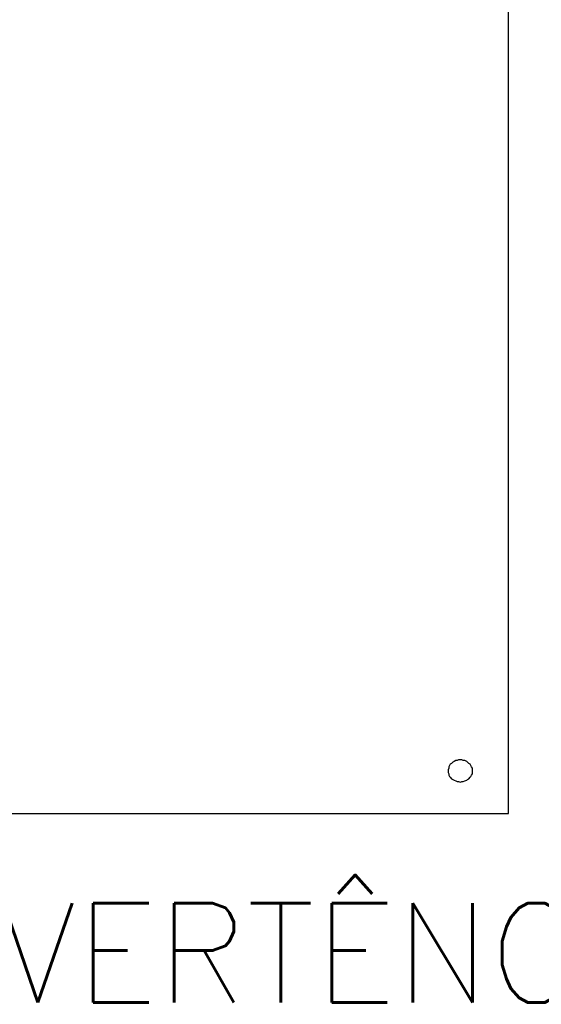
# Model space of a CAD drawing. Header units: millimetres. Extents: x 4476070 to 4476182, y -30324732 to -30324697.
# Tile 68 of 70: x 4476159.398 to 4476160.342, y -30324719.755 to -30324717.971. Entities that reach past the tile are written whole.
import ezdxf

# ---------------------------------------------------------------- set-up
doc = ezdxf.new("R2010")
doc.units = ezdxf.units.MM
doc.layers.add('A_BASE', color=8, linetype='Continuous')
doc.styles.add('ROMANS', font='romans.shx', dxfattribs={"width": 0.7})

msp = doc.modelspace()

# ---------------------------------------------------------------- linework, layer by layer
at = {"layer": 'A_BASE', "color": 1, "linetype": 'Continuous'}
for points in [[(4476156.58283, -30324719.40912), (4476160.28307, -30324719.40912), (4476160.28307, -30324717.13534), (4476156.58283, -30324717.13534), (4476156.58283, -30324719.40912)], [(4476160.2176, -30324719.33232), (4476160.2176, -30324719.32981), (4476160.2176, -30324719.32729), (4476160.21634, -30324719.32477), (4476160.21509, -30324719.32225), (4476160.21383, -30324719.31973), (4476160.21131, -30324719.31848), (4476160.20879, -30324719.31596), (4476160.20753, -30324719.3147), (4476160.20375, -30324719.31344), (4476160.20124, -30324719.31344), (4476160.19872, -30324719.31218), (4476160.1962, -30324719.31218), (4476160.19242, -30324719.31218), (4476160.18991, -30324719.31344), (4476160.18739, -30324719.31344), (4476160.18487, -30324719.3147), (4476160.18235, -30324719.31596), (4476160.17983, -30324719.31848), (4476160.17732, -30324719.31973), (4476160.17606, -30324719.32225), (4476160.1748, -30324719.32477), (4476160.1748, -30324719.32729), (4476160.17354, -30324719.32981), (4476160.17354, -30324719.33232), (4476160.17354, -30324719.33484), (4476160.1748, -30324719.33736), (4476160.1748, -30324719.33988), (4476160.17606, -30324719.3424), (4476160.17732, -30324719.34366), (4476160.17983, -30324719.34617), (4476160.18235, -30324719.34743), (4476160.18487, -30324719.34869), (4476160.18739, -30324719.34995), (4476160.18991, -30324719.35121), (4476160.19242, -30324719.35121), (4476160.1962, -30324719.35247), (4476160.19872, -30324719.35121), (4476160.20124, -30324719.35121), (4476160.20375, -30324719.34995), (4476160.20753, -30324719.34869), (4476160.20879, -30324719.34743), (4476160.21131, -30324719.34617), (4476160.21383, -30324719.34366), (4476160.21509, -30324719.3424), (4476160.21634, -30324719.33988), (4476160.2176, -30324719.33736), (4476160.2176, -30324719.33484), (4476160.2176, -30324719.33232)]]:
    msp.add_lwpolyline(points, dxfattribs=at)

# ---------------------------------------------------------------- texts
at = {"linetype": 'Continuous', "style": 'ROMANS'}
msp.add_text('DETALHE - PLACA DE ADVERTÊNCIA', height=0.18, dxfattribs=at).set_placement((4476156.30658, -30324719.75181))

doc.saveas('drawing.dxf')
